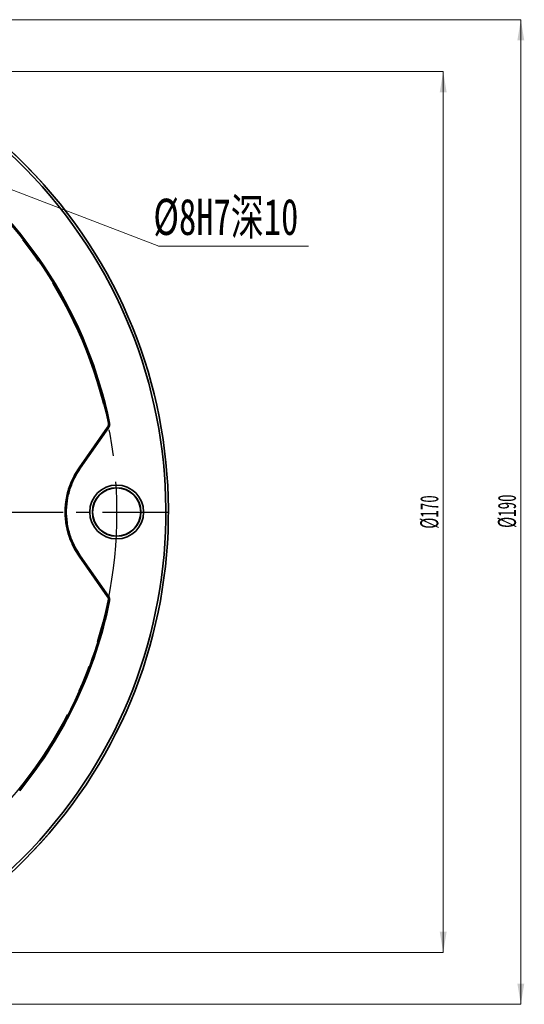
# Model space of a CAD drawing. Header units: millimetres. Extents: x -4 to 483, y -187 to 297.
# Tile 7 of 9: x 244 to 292, y 130 to 225. Entities that reach past the tile are written whole.
import ezdxf

# ---------------------------------------------------------------- set-up
doc = ezdxf.new("R2010")
doc.units = ezdxf.units.MM
doc.linetypes.add('CENTERX2', pattern=[20.32, 12.7, -2.54, 2.54, -2.54])
doc.layers.get('0').update_dxf_attribs({"lineweight": 18})
doc.layers.add('中心线层', color=6, linetype='CENTERX2', lineweight=25)
doc.layers.add('标注层', color=150, linetype='Continuous', lineweight=18)
doc.styles.add('SLDTEXTSTYLE19', font='txt', dxfattribs={"width": 0.605})
doc.styles.add('SLDTEXTSTYLE2', font='txt', dxfattribs={"width": 0.7})
doc.dimstyles.new('SLDDIMSTYLE0', dxfattribs={"dimtxt": 3.5, "dimasz": 4, "dimexe": 0, "dimexo": 0.0625, "dimgap": 0.875, "dimtad": 1, "dimrnd": 1e-09, "dimzin": 12, "dimdsep": 46, "dimtxsty": 'SLDTEXTSTYLE19', "dimcen": 0.09, "dimdle": 8, "dimadec": 0, "dimazin": 3, "dimtfac": 1, "dimtdec": 3, "dimtofl": 0, "dimtmove": 0, "dimatfit": 3, "dimfxl": 0, "dimfrac": 2, "dimtolj": 1, "dimarcsym": 0})
doc.dimstyles.new('SLDDIMSTYLE1', dxfattribs={"dimtxt": 3.5, "dimasz": 4, "dimexe": 0, "dimexo": 0.0625, "dimgap": 0.875, "dimtad": 0, "dimtih": 1, "dimtoh": 1, "dimdec": 4, "dimzin": 12, "dimdsep": 46, "dimtxsty": 'SLDTEXTSTYLE19', "dimcen": 0.09, "dimdle": 8, "dimazin": 3, "dimtfac": 1, "dimtdec": 3, "dimtofl": 0, "dimtmove": 0, "dimatfit": 3, "dimfxl": 0, "dimfrac": 2, "dimtolj": 1, "dimarcsym": 0})

# ---------------------------------------------------------------- blocks, each defined once
blk = doc.blocks.new('SW_CENTERMARKSYMBOL_0_2')
at = {"layer": '中心线层', "color": 0}
for p, q in [((0, 1), (0, 94.99)), ((-1, 0), (-94.99, 0)), ((0, 0), (-0.5, 0)), ((0, 0), (0, 0.5)), ((0, 0), (0, -0.5)), ((0, 0), (0.5, 0)), ((1, 0), (94.99, 0)), ((0, -1), (0, -94.99))]:
    blk.add_line(p, q, dxfattribs=at)
blk = doc.blocks.new('*X35')
at = {"layer": '标注层', "linetype": 'Continuous'}
for points in [[(192.575, 195.142), (191.463, 193.447), (190.964, 193.89)], [(185.158, 177.238), (185.57, 179.222), (184.905, 179.262)]]:
    blk.add_hatch(color=0, dxfattribs=at).paths.add_polyline_path(points, flags=0)
at = {"layer": '标注层', "color": 0, "linetype": 'Continuous'}
for start, end in [(135, 154.68358), (160.26015, 180)]:
    blk.add_arc((210.479, 177.238), 25.321, start, end, dxfattribs=at)
at = {"layer": '标注层', "color": 0, "insert": (187.086, 186.927), "char_height": 1.75, "width": 4.02207, "attachment_point": 5, "style": 'SLDTEXTSTYLE19'}
blk.add_mtext('45%%D', dxfattribs=at)
blk = doc.blocks.new('*X36')
at = {"layer": '标注层', "linetype": 'Continuous'}
for points in [[(291.97, 224.738), (292.304, 222.738), (291.637, 222.738)], [(291.97, 129.738), (292.304, 131.738), (291.637, 131.738)]]:
    blk.add_hatch(color=0, dxfattribs=at).paths.add_polyline_path(points, flags=0)
at = {"layer": '标注层', "color": 0, "linetype": 'Continuous'}
for p, q in [((210.51, 224.738), (291.97, 224.738)), ((291.97, 224.738), (291.97, 129.738)), ((210.51, 129.738), (291.97, 129.738))]:
    blk.add_line(p, q, dxfattribs=at)
at = {"layer": '标注层', "color": 0, "insert": (290.663, 177.318), "char_height": 1.75, "width": 6.24603, "attachment_point": 5, "rotation": 90, "style": 'SLDTEXTSTYLE19'}
blk.add_mtext('%%C190', dxfattribs=at)
blk = doc.blocks.new('*X37')
at = {"layer": '标注层', "linetype": 'Continuous'}
for points in [[(284.478, 219.738), (284.812, 217.738), (284.145, 217.738)], [(284.478, 134.738), (284.812, 136.738), (284.145, 136.738)]]:
    blk.add_hatch(color=0, dxfattribs=at).paths.add_polyline_path(points, flags=0)
at = {"layer": '标注层', "color": 0, "linetype": 'Continuous'}
for p, q in [((210.51, 219.738), (284.478, 219.738)), ((284.478, 219.738), (284.478, 134.738)), ((210.51, 134.738), (284.478, 134.738))]:
    blk.add_line(p, q, dxfattribs=at)
at = {"layer": '标注层', "color": 0, "insert": (283.171, 177.238), "char_height": 1.75, "width": 6.24603, "attachment_point": 5, "rotation": 90, "style": 'SLDTEXTSTYLE19'}
blk.add_mtext('%%C170', dxfattribs=at)
blk = doc.blocks.new('SW_NOTE_24_1')
at = {"layer": '标注层', "color": 0}
blk.add_line((-4.32, 0), (24.61, 0), dxfattribs=at)
at = {"layer": '标注层', "color": 0, "insert": (-5.3, 9.16), "char_height": 7, "width": 29.4133, "attachment_point": 1, "style": 'SLDTEXTSTYLE2'}
blk.add_mtext('%%C8H7深10', dxfattribs=at)

msp = doc.modelspace()

# ---------------------------------------------------------------- linework, layer by layer
at = {"color": 0, "linetype": 'Continuous', "lineweight": 35}
for p, q in [((252.10904768, 185.41082316), (249.3701621, 181.5150538)), ((249.40098516, 181.49338239), (252.14922494, 185.40245802)), ((249.45572457, 181.45489968), (252.20396436, 185.36397484)), ((249.3701621, 181.5150538), (248.94981152, 180.84354694)), ((249.40098516, 181.49338239), (249.3701621, 181.5150538)), ((248.94983015, 173.63176607), (249.3701621, 172.96029437)), ((249.40098516, 172.98196578), (249.3701621, 172.96029437)), ((249.3701621, 172.96029437), (252.10904768, 169.064525)), ((252.14922494, 169.07289014), (249.40098516, 172.98196578)), ((252.20396436, 169.11137332), (249.45572457, 173.02044849))]:
    msp.add_line(p, q, dxfattribs=at)
for points in [[(252.14922494, 185.40245802), (252.12672791, 185.40714351), (252.10904768, 185.41082316)], [(252.20396436, 185.36397484), (252.19174168, 185.37256816), (252.18098677, 185.38012956), (252.1717406, 185.3866302), (252.16404042, 185.39204304), (252.15791604, 185.39634762), (252.15339727, 185.39952622), (252.15049526, 185.40156582), (252.14922494, 185.40245802)], [(252.18979335, 185.79885965), (252.21231646, 185.79406985), (252.23001159, 185.79030452)], [(252.29556179, 185.80373232), (252.28092513, 185.8007344), (252.2680468, 185.79809596), (252.25697151, 185.79582819), (252.24775142, 185.79393854), (252.24042005, 185.79243724), (252.2350072, 185.79132804), (252.2315315, 185.79061651), (252.23001159, 185.79030452)], [(249.45572457, 181.45489968), (249.44350189, 181.46349206), (249.43274698, 181.47105393), (249.42350081, 181.4775541), (249.41580063, 181.48296741), (249.40967626, 181.48727198), (249.40515748, 181.49045012), (249.40225548, 181.49248972), (249.40098516, 181.49338239)], [(249.45572457, 173.02044849), (249.44350189, 173.01185611), (249.43274698, 173.00429424), (249.42350081, 172.99779407), (249.41580063, 172.99238076), (249.40967626, 172.98807618), (249.40515748, 172.98489805), (249.40225548, 172.98285845), (249.40098516, 172.98196578)], [(252.20396436, 169.11137332), (252.19174168, 169.10278001), (252.18098677, 169.0952186), (252.1717406, 169.08871797), (252.16404042, 169.08330512), (252.15791604, 169.07900055), (252.15339727, 169.07582195), (252.15049526, 169.07378235), (252.14922494, 169.07289014)], [(252.10904768, 169.064525), (252.13154844, 169.06920863), (252.14922494, 169.07289014)], [(252.23001159, 168.68504365), (252.20748848, 168.680252), (252.18979335, 168.67648852)], [(252.29556179, 168.67161584), (252.28092513, 168.67461377), (252.2680468, 168.67725221), (252.25697151, 168.67951998), (252.24775142, 168.68140963), (252.24042005, 168.68291092), (252.2350072, 168.68402013), (252.2315315, 168.68473166), (252.23001159, 168.68504365)]]:
    msp.add_lwpolyline(points, dxfattribs=at)
at = {"color": 0, "linetype": 'Continuous', "lineweight": 18}
msp.add_circle((210.47903291, 177.23767408), 47.5, dxfattribs=at)
at = {"color": 0, "linetype": 'Continuous', "lineweight": 35}
for radius in [2.5960054, 2.33941231, 2.32068763]:
    msp.add_circle((252.97903291, 177.23767408), radius, dxfattribs=at)
for radius, start, end in [(47.49134733, 138.8867990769, 131.1238077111), (47.24563623, 138.8059048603, 131.1940951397), (42.617974, 11.5768029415, 53.1732370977), (42.5802933, 11.5989399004, 53.1223233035), (42.68488515, 11.5768029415, 53.1732370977), (42.5802933, 320.9946572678, 348.4010600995), (42.617974, 320.9437434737, 348.4231970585), (42.68488515, 320.9437434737, 348.4231970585)]:
    msp.add_arc((210.47903291, 177.23767408), radius, start, end, dxfattribs=at)
for points, knots in [([(252.18979335, 185.79885965), (252.1947088, 185.7629383), (252.20722253, 185.67148988), (252.18185443, 185.53380404), (252.13115018, 185.4481574), (252.10904768, 185.41082316)], [0, 0, 0, 0, 0.1088381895, 0.27707987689, 0.40709154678, 0.40709154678, 0.40709154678, 0.40709154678]), ([(252.14922494, 185.40245802), (252.1671119, 185.43141478), (252.20280305, 185.48919431), (252.23231532, 185.5871946), (252.24453615, 185.68899012), (252.23486622, 185.7564416), (252.23001159, 185.79030452)], [0, 0, 0, 0, 0.10181022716, 0.20314935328, 0.3046449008, 0.40696946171, 0.40696946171, 0.40696946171, 0.40696946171]), ([(252.20396436, 185.36397484), (252.22593376, 185.39989788), (252.26450171, 185.46296186), (252.29501689, 185.56437713), (252.31217037, 185.67555353), (252.30181902, 185.7554414), (252.29556179, 185.80373232)], [0, 0, 0, 0, 0.12583671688, 0.22091014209, 0.31598080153, 0.461281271, 0.461281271, 0.461281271, 0.461281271]), ([(249.40098516, 172.98196578), (249.19661187, 173.30261143), (248.78866132, 173.94265383), (248.37321466, 175.00586952), (248.11217821, 176.11144517), (248.02549588, 177.24447093), (248.11416277, 178.3763858), (248.37627822, 179.47887264), (248.79135938, 180.53744405), (249.19760468, 181.17446675), (249.40098516, 181.49338239)], [0, 0, 0, 0, 1.1391828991, 2.273928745, 3.4065920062, 4.5392133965, 5.6708130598, 6.8006591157, 7.9310246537, 9.0642634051, 9.0642634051, 9.0642634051, 9.0642634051]), ([(249.45572457, 173.02044849), (249.27460534, 173.30181689), (248.87175115, 173.92765015), (248.43875168, 175.00358149), (248.16220219, 176.19637522), (248.09022118, 177.41299838), (248.21980527, 178.61755424), (248.52344646, 179.70111564), (248.93835441, 180.65506215), (249.28327245, 181.18829427), (249.45572457, 181.45489968)], [0, 0, 0, 0, 1.0030562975, 2.2310465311, 3.4586876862, 4.665385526, 5.8720920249, 7.0786730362, 8.0306163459, 8.9824835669, 8.9824835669, 8.9824835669, 8.9824835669]), ([(248.9494837, 180.8433034), (248.74950876, 180.43487859), (248.34257103, 179.60375712), (248.04687089, 178.28645742), (247.97408503, 176.9707826), (248.12733921, 175.76433812), (248.44848947, 174.63292763), (248.78125275, 173.96808933), (248.94947997, 173.63198283)], [0, 0, 0, 0, 1.3615701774, 2.7707185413, 4.0173636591, 5.3024134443, 6.403996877, 7.530292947, 7.530292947, 7.530292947, 7.530292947]), ([(248.94956565, 180.84345428), (248.73721945, 180.40017325), (248.36297726, 179.618928), (248.08785509, 178.37859131), (247.99570646, 177.23379203), (248.0878369, 176.09003286), (248.36406374, 174.85514528), (248.73745756, 174.07499646), (248.94956193, 173.63183708)], [0, 0, 0, 0, 1.4948044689, 2.6344662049, 3.7663858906, 4.8880918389, 6.0243354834, 7.5185574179, 7.5185574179, 7.5185574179, 7.5185574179]), ([(252.29556179, 168.67161584), (252.30136213, 168.71332285), (252.31154477, 168.7865406), (252.29902929, 168.89170531), (252.27037006, 169.00048551), (252.2289824, 169.06959685), (252.20396436, 169.11137332)], [0, 0, 0, 0, 0.12583648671, 0.22090925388, 0.31598118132, 0.46128171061, 0.46128171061, 0.46128171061, 0.46128171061]), ([(252.10904768, 169.064525), (252.12788314, 169.03354637), (252.17583493, 168.95468017), (252.20750313, 168.81830536), (252.19516967, 168.71954115), (252.18979335, 168.67648852)], [0, 0, 0, 0, 0.10883633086, 0.27707825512, 0.40709174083, 0.40709174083, 0.40709174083, 0.40709174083]), ([(252.23001159, 168.68504365), (252.23484847, 168.71873364), (252.24449989, 168.78595794), (252.23243369, 168.88759146), (252.20299402, 168.98580095), (252.16719646, 169.04378188), (252.14922494, 169.07289014)], [0, 0, 0, 0, 0.10180932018, 0.20314821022, 0.30464466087, 0.40696935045, 0.40696935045, 0.40696935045, 0.40696935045])]:
    msp.add_open_spline(points, degree=3, knots=knots, dxfattribs=at)
at = {"layer": '中心线层', "color": 0}
msp.add_circle((210.47903291, 177.23767408), 42.5, dxfattribs=at)
at = {"layer": '标注层', "color": 0}
msp.add_line((233.56008978, 211.87808411), (257.04364327, 202.88965175), dxfattribs=at)

# ---------------------------------------------------------------- block references
at = {"layer": '中心线层', "color": 0, "xscale": 0.5, "yscale": 0.5, "zscale": 0.5}
msp.add_blockref('SW_CENTERMARKSYMBOL_0_2', (210.47903291, 177.23767408), dxfattribs=at)
at = {"layer": '标注层', "color": 0, "xscale": 0.5, "yscale": 0.5, "zscale": 0.5}
msp.add_blockref('SW_NOTE_24_1', (259.16749042, 202.88965175), dxfattribs=at)

# ---------------------------------------------------------------- dimensions: what is measured, and where the dimension line sits
at = {"layer": '标注层', "color": 0}
dim = msp.add_linear_dim(base=(291.97039274, 129.73767408), p1=(210.47903291, 224.73767408), p2=(210.47903291, 129.73767408), angle=270, text='%%C<>', dimstyle='SLDDIMSTYLE0', override={"dimscale": 0.5, "dimlfac": 2, "dimsah": 1, "dimtzin": 12}, dxfattribs=at)
dim.commit()
dim.dimension.update_dxf_attribs({"geometry": '*X36', "text_midpoint": (290.66278101, 177.31754094), "dimtype": 160})
dim = msp.add_angular_dim_2l(base=(187.08580945, 186.92746451), line1=((162.98339667, 177.23767408), (257.97466914, 177.23767408)), line2=((166.92769258, 220.78901441), (210.47903291, 177.23767408)), dimstyle='SLDDIMSTYLE1', override={"dimscale": 0.5, "dimtad": 0, "dimtih": 1, "dimtoh": 1, "dimsah": 1, "dimtdec": 2, "dimtzin": 12}, dxfattribs=at)
dim.commit()
dim.dimension.update_dxf_attribs({"geometry": '*X35', "text_midpoint": (187.08580945, 186.92746451), "dimtype": 162})
dim = msp.add_linear_dim(base=(284.47822072, 134.73767408), p1=(210.47903291, 219.73767408), p2=(210.47903291, 134.73767408), angle=270, text='%%C<>', dimstyle='SLDDIMSTYLE0', override={"dimscale": 0.5, "dimlfac": 2, "dimsah": 1, "dimtzin": 12}, dxfattribs=at)
dim.commit()
dim.dimension.update_dxf_attribs({"geometry": '*X37', "text_midpoint": (283.17060899, 177.23767358)})

doc.saveas('drawing.dxf')
